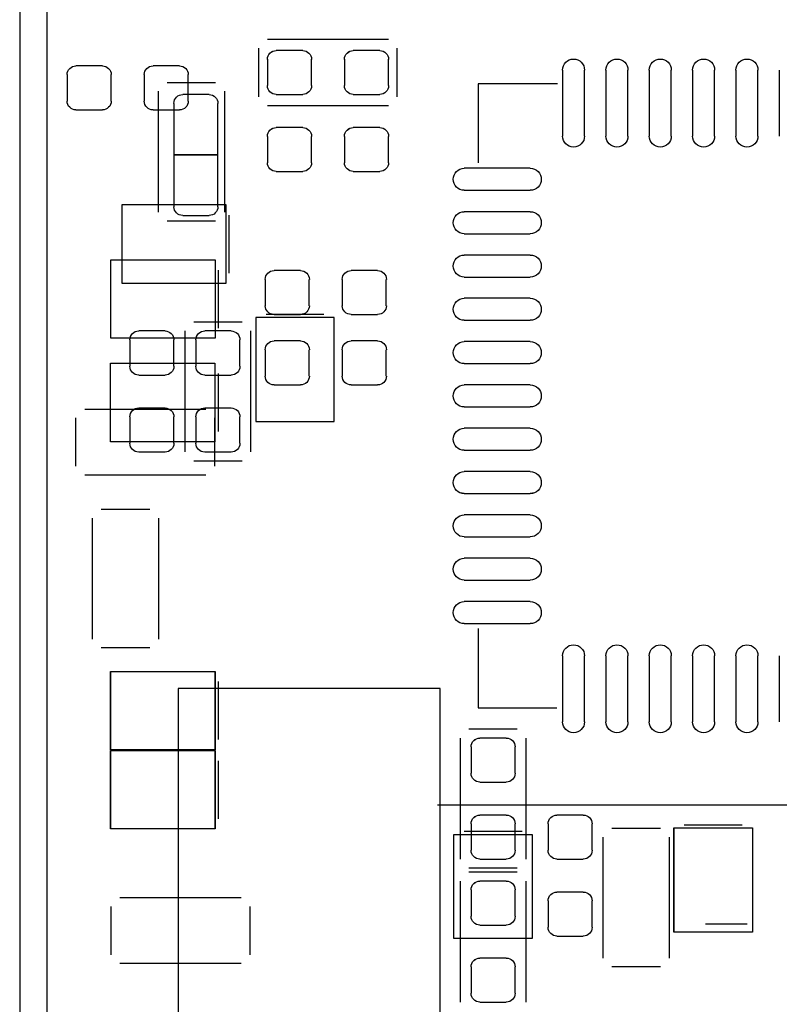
# Model space of a CAD drawing. Header units: inches. Extents: x -2.12 to 5.58, y -1.38 to 1.5.
# Tile 24 of 32: x 0.87 to 1.21, y -0.71 to -0.27. Entities that reach past the tile are written whole.
import ezdxf

# ---------------------------------------------------------------- set-up
doc = ezdxf.new("R2010")
doc.units = ezdxf.units.IN
doc.header["$MEASUREMENT"] = 0
for name, color, linetype in [('INTF_BLUE', 7, 'Continuous'), ('INTF_GREEN_1', 7, 'Continuous'), ('INTF_GREEN_3', 7, 'Continuous'), ('INTF_MAGENTA', 7, 'Continuous'), ('INTF_RED_3', 7, 'Continuous'), ('INTF_YELLOW_1', 7, 'Continuous'), ('INTF_YELLOW_2', 7, 'Continuous'), ('WHITE', 7, 'Continuous')]:
    doc.layers.add(name, color=color, linetype=linetype)

# ---------------------------------------------------------------- blocks, each defined once
blk = doc.blocks.new('DDD71C7C7C9CF9294EF7B95702A5EAB48181DBE0$$$B8A4396250C5687B1D31E70758B30729E1AC4426')
at = {"layer": 'INTF_MAGENTA', "color": 6}
for p, q in [((-249.492, -96.139), (-248.095, -96.139)), ((-249.593, -96.799), (-249.593, -96.241)), ((-247.993, -96.241), (-247.993, -96.799)), ((-251.441, -96.652), (-250.525, -96.652)), ((-250.525, -96.652), (-250.525, -97.557)), ((-248.095, -96.901), (-249.492, -96.901)), ((-248.864, -99.347), (-247.96, -99.347)), ((-248.864, -100.551), (-248.864, -99.347)), ((-248.746, -99.312), (-248.078, -99.312)), ((-247.96, -99.347), (-247.96, -100.551)), ((-247.802, -99.403), (-247.244, -99.403)), ((-247.904, -100.901), (-247.904, -99.504)), ((-247.142, -99.504), (-247.142, -100.901)), ((-247.96, -100.551), (-248.864, -100.551)), ((-247.244, -101.003), (-247.802, -101.003)), ((-250.525, -102.937), (-250.525, -103.855)), ((-250.088, -107.479), (-250.088, -103.632)), ((-250.088, -103.632), (-247.066, -103.632)), ((-247.066, -103.632), (-247.066, -107.479)), ((-250.525, -103.855), (-251.435, -103.855)), ((-250.977, -104.102), (-250.419, -104.102)), ((-251.079, -105.6), (-251.079, -104.204)), ((-250.317, -104.204), (-250.317, -105.6)), ((-250.419, -105.702), (-250.977, -105.702)), ((-250.977, -105.753), (-250.419, -105.753)), ((-251.079, -107.251), (-251.079, -105.855)), ((-250.317, -105.855), (-250.317, -107.251)), ((-253.148, -106.349), (-253.63, -106.349))]:
    blk.add_line(p, q, dxfattribs=at)
at = {"layer": 'WHITE', "color": 7}
for p, q in [((-249.39, -96.266), (-249.085, -96.266)), ((-248.501, -96.266), (-248.196, -96.266)), ((-249.492, -96.672), (-249.492, -96.368)), ((-248.983, -96.368), (-248.983, -96.672)), ((-248.602, -96.672), (-248.602, -96.368)), ((-248.095, -96.368), (-248.095, -96.672)), ((-253.754, -97.254), (-253.754, -96.492)), ((-253.5, -96.492), (-253.5, -97.254)), ((-253.254, -97.254), (-253.254, -96.492)), ((-253, -96.492), (-253, -97.254)), ((-252.754, -97.254), (-252.754, -96.492)), ((-252.5, -96.492), (-252.5, -97.254)), ((-252.254, -97.254), (-252.254, -96.492)), ((-252, -96.492), (-252, -97.254)), ((-251.753, -97.254), (-251.753, -96.492)), ((-251.499, -96.492), (-251.499, -97.254)), ((-249.085, -96.774), (-249.39, -96.774)), ((-248.196, -96.774), (-248.501, -96.774)), ((-247.421, -96.774), (-247.117, -96.774)), ((-247.523, -97.472), (-247.523, -96.876)), ((-247.015, -96.876), (-247.015, -97.472)), ((-249.39, -97.155), (-249.085, -97.155)), ((-248.501, -97.155), (-248.196, -97.155)), ((-249.492, -97.561), (-249.492, -97.257)), ((-248.983, -97.257), (-248.983, -97.561)), ((-248.602, -97.561), (-248.602, -97.257)), ((-248.095, -97.257), (-248.095, -97.561)), ((-247.015, -97.472), (-247.523, -97.472)), ((-247.523, -98.069), (-247.523, -97.472)), ((-247.523, -97.472), (-247.015, -97.472)), ((-247.015, -97.472), (-247.015, -98.069)), ((-251.127, -97.626), (-250.365, -97.626)), ((-249.085, -97.663), (-249.39, -97.663)), ((-248.196, -97.663), (-248.501, -97.663)), ((-250.365, -97.88), (-251.127, -97.88)), ((-251.127, -98.127), (-250.365, -98.127)), ((-247.117, -98.171), (-247.421, -98.171)), ((-250.365, -98.381), (-251.127, -98.381)), ((-251.127, -98.627), (-250.365, -98.627)), ((-250.365, -98.881), (-251.127, -98.881)), ((-251.127, -99.127), (-250.365, -99.127)), ((-250.365, -99.381), (-251.127, -99.381)), ((-247.675, -99.504), (-247.371, -99.504)), ((-246.913, -99.504), (-246.609, -99.504)), ((-251.127, -99.627), (-250.365, -99.627)), ((-247.777, -99.911), (-247.777, -99.606)), ((-247.269, -99.606), (-247.269, -99.911)), ((-247.015, -99.911), (-247.015, -99.606)), ((-246.507, -99.606), (-246.507, -99.911)), ((-250.365, -99.881), (-251.127, -99.881)), ((-247.371, -100.013), (-247.675, -100.013)), ((-246.609, -100.013), (-246.913, -100.013)), ((-251.127, -100.127), (-250.365, -100.127)), ((-250.365, -100.381), (-251.127, -100.381)), ((-247.675, -100.394), (-247.371, -100.394)), ((-246.913, -100.394), (-246.609, -100.394)), ((-247.777, -100.8), (-247.777, -100.495)), ((-247.269, -100.495), (-247.269, -100.8)), ((-247.015, -100.8), (-247.015, -100.495)), ((-246.507, -100.495), (-246.507, -100.8)), ((-251.127, -100.627), (-250.365, -100.627)), ((-250.365, -100.881), (-251.127, -100.881)), ((-247.371, -100.901), (-247.675, -100.901)), ((-246.609, -100.901), (-246.913, -100.901)), ((-251.127, -101.127), (-250.365, -101.127)), ((-250.365, -101.381), (-251.127, -101.381)), ((-251.127, -101.627), (-250.365, -101.627)), ((-250.365, -101.881), (-251.127, -101.881)), ((-251.127, -102.127), (-250.365, -102.127)), ((-250.365, -102.381), (-251.127, -102.381)), ((-251.127, -102.628), (-250.365, -102.628)), ((-250.365, -102.882), (-251.127, -102.882)), ((-253.754, -104.016), (-253.754, -103.254)), ((-253.5, -103.254), (-253.5, -104.016)), ((-253.254, -104.016), (-253.254, -103.254)), ((-253, -103.254), (-253, -104.016)), ((-252.754, -104.016), (-252.754, -103.254)), ((-252.5, -103.254), (-252.5, -104.016)), ((-252.254, -104.016), (-252.254, -103.254)), ((-252, -103.254), (-252, -104.016)), ((-251.753, -104.016), (-251.753, -103.254)), ((-251.499, -103.254), (-251.499, -104.016)), ((-250.85, -104.204), (-250.546, -104.204)), ((-250.952, -104.61), (-250.952, -104.305)), ((-250.444, -104.305), (-250.444, -104.61)), ((-250.546, -104.712), (-250.85, -104.712)), ((-251.739, -105.093), (-251.435, -105.093)), ((-250.85, -105.093), (-250.546, -105.093)), ((-251.841, -105.499), (-251.841, -105.194)), ((-251.333, -105.194), (-251.333, -105.499)), ((-250.952, -105.499), (-250.952, -105.194)), ((-250.444, -105.194), (-250.444, -105.499)), ((-251.435, -105.6), (-251.739, -105.6)), ((-250.546, -105.6), (-250.85, -105.6)), ((-250.85, -105.855), (-250.546, -105.855)), ((-251.739, -105.981), (-251.435, -105.981)), ((-250.952, -106.261), (-250.952, -105.956)), ((-250.444, -105.956), (-250.444, -106.261)), ((-251.841, -106.388), (-251.841, -106.083)), ((-251.333, -106.083), (-251.333, -106.388)), ((-250.546, -106.362), (-250.85, -106.362)), ((-251.435, -106.49), (-251.739, -106.49)), ((-250.952, -107.15), (-250.952, -106.845)), ((-250.85, -106.743), (-250.546, -106.743)), ((-250.444, -106.845), (-250.444, -107.15)), ((-250.546, -107.251), (-250.85, -107.251))]:
    blk.add_line(p, q, dxfattribs=at)
for centre, radius, start, end in [((-249.39, -96.368), 0.102, 90, 180), ((-249.085, -96.368), 0.102, 360, 90), ((-248.501, -96.368), 0.102, 90, 180), ((-248.196, -96.368), 0.102, 360, 90), ((-253.627, -96.492), 0.127, 0, 180), ((-253.127, -96.492), 0.127, 0, 180), ((-252.627, -96.492), 0.127, 0, 180), ((-252.127, -96.492), 0.127, 0, 180), ((-251.626, -96.492), 0.127, 0, 180), ((-249.39, -96.672), 0.102, 180, 270), ((-249.085, -96.672), 0.102, 270, 0), ((-248.501, -96.672), 0.102, 180, 270), ((-248.196, -96.672), 0.102, 270, 0), ((-247.421, -96.876), 0.102, 90, 180), ((-247.117, -96.876), 0.102, 360, 90), ((-249.39, -97.257), 0.102, 90, 180), ((-249.085, -97.257), 0.102, 360, 90), ((-248.501, -97.257), 0.102, 90, 180), ((-248.196, -97.257), 0.102, 360, 90), ((-253.627, -97.254), 0.127, 180, 0), ((-253.127, -97.254), 0.127, 180, 0), ((-252.627, -97.254), 0.127, 180, 0), ((-252.127, -97.254), 0.127, 180, 0), ((-251.626, -97.254), 0.127, 180, 0), ((-251.127, -97.753), 0.127, 90, 270), ((-250.365, -97.753), 0.127, 270, 90), ((-249.39, -97.561), 0.102, 180, 270), ((-249.085, -97.561), 0.102, 270, 0), ((-248.501, -97.561), 0.102, 180, 270), ((-248.196, -97.561), 0.102, 270, 0), ((-247.421, -98.069), 0.102, 180, 270), ((-247.117, -98.069), 0.102, 270, 0), ((-251.127, -98.254), 0.127, 90, 270), ((-250.365, -98.254), 0.127, 270, 90), ((-251.127, -98.754), 0.127, 90, 270), ((-250.365, -98.754), 0.127, 270, 90), ((-251.127, -99.254), 0.127, 90, 270), ((-250.365, -99.254), 0.127, 270, 90), ((-247.675, -99.606), 0.102, 90, 180), ((-247.371, -99.606), 0.102, 360, 90), ((-246.913, -99.606), 0.102, 90, 180), ((-246.609, -99.606), 0.102, 360, 90), ((-251.127, -99.754), 0.127, 90, 270), ((-250.365, -99.754), 0.127, 270, 90), ((-247.675, -99.911), 0.102, 180, 270), ((-247.371, -99.911), 0.102, 270, 0), ((-246.913, -99.911), 0.102, 180, 270), ((-246.609, -99.911), 0.102, 270, 0), ((-251.127, -100.254), 0.127, 90, 270), ((-250.365, -100.254), 0.127, 270, 90), ((-247.675, -100.495), 0.102, 90, 180), ((-247.371, -100.495), 0.102, 360, 90), ((-246.913, -100.495), 0.102, 90, 180), ((-246.609, -100.495), 0.102, 360, 90), ((-251.127, -100.754), 0.127, 90, 270), ((-250.365, -100.754), 0.127, 270, 90), ((-247.675, -100.8), 0.102, 180, 270), ((-247.371, -100.8), 0.102, 270, 0), ((-246.913, -100.8), 0.102, 180, 270), ((-246.609, -100.8), 0.102, 270, 0), ((-251.127, -101.254), 0.127, 90, 270), ((-250.365, -101.254), 0.127, 270, 90), ((-251.127, -101.754), 0.127, 90, 270), ((-250.365, -101.754), 0.127, 270, 90), ((-251.127, -102.254), 0.127, 90, 270), ((-250.365, -102.254), 0.127, 270, 90), ((-251.127, -102.755), 0.127, 90, 270), ((-250.365, -102.755), 0.127, 270, 90), ((-253.627, -103.254), 0.127, 0, 180), ((-253.127, -103.254), 0.127, 0, 180), ((-252.627, -103.254), 0.127, 0, 180), ((-252.127, -103.254), 0.127, 0, 180), ((-251.626, -103.254), 0.127, 0, 180), ((-253.627, -104.016), 0.127, 180, 0), ((-253.127, -104.016), 0.127, 180, 0), ((-252.627, -104.016), 0.127, 180, 0), ((-252.127, -104.016), 0.127, 180, 0), ((-251.626, -104.016), 0.127, 180, 0), ((-250.85, -104.305), 0.102, 90, 180), ((-250.546, -104.305), 0.102, 360, 90), ((-250.85, -104.61), 0.102, 180, 270), ((-250.546, -104.61), 0.102, 270, 0), ((-251.739, -105.194), 0.102, 90, 180), ((-251.435, -105.194), 0.102, 360, 90), ((-250.85, -105.194), 0.102, 90, 180), ((-250.546, -105.194), 0.102, 360, 90), ((-251.739, -105.499), 0.102, 180, 270), ((-251.435, -105.499), 0.102, 270, 0), ((-250.85, -105.499), 0.102, 180, 270), ((-250.546, -105.499), 0.102, 270, 0), ((-250.85, -105.956), 0.102, 90, 180), ((-250.546, -105.956), 0.102, 360, 90), ((-251.739, -106.083), 0.102, 90, 180), ((-251.435, -106.083), 0.102, 360, 90), ((-250.85, -106.261), 0.102, 180, 270), ((-250.546, -106.261), 0.102, 270, 0), ((-251.739, -106.388), 0.102, 180, 270), ((-251.435, -106.388), 0.102, 270, 0), ((-250.85, -106.845), 0.102, 90, 180), ((-250.546, -106.845), 0.102, 360, 90), ((-250.85, -107.15), 0.102, 180, 270), ((-250.546, -107.15), 0.102, 270, 0)]:
    blk.add_arc(centre, radius, start, end, dxfattribs=at)
blk = doc.blocks.new('S70CR100-TOP')
at = {"color": 0}
blk.add_blockref('DDD71C7C7C9CF9294EF7B95702A5EAB48181DBE0$$$B8A4396250C5687B1D31E70758B30729E1AC4426', (0, 0), dxfattribs=at)
blk = doc.blocks.new('3873F21D59116B9BB77B534D235B23D2048C078A$$$B8A4396250C5687B1D31E70758B30729E1AC4426')
at = {"layer": 'INTF_BLUE', "color": 5}
for p, q in [((-246.9388, -96.6343), (-247.4976, -96.6343)), ((-247.5992, -96.7359), (-247.5992, -98.1329)), ((-246.8372, -98.1329), (-246.8372, -96.7359)), ((-247.4976, -98.2345), (-246.9388, -98.2345)), ((-247.4896, -99.8776), (-247.4896, -100.7824)), ((-246.2864, -99.8776), (-247.4896, -99.8776)), ((-246.2864, -100.7824), (-246.2864, -99.8776)), ((-247.5255, -99.9956), (-247.5255, -100.6643)), ((-247.4896, -100.7824), (-246.2864, -100.7824)), ((-246.1768, -101.5619), (-246.7356, -101.5619)), ((-246.8372, -101.6635), (-246.8372, -103.0605)), ((-246.0752, -103.0605), (-246.0752, -101.6635)), ((-246.7356, -103.1621), (-246.1768, -103.1621)), ((-247.4896, -103.4336), (-247.4896, -104.3384)), ((-246.2864, -103.4336), (-247.4896, -103.4336)), ((-246.2864, -104.3384), (-246.2864, -103.4336)), ((-247.5255, -103.5516), (-247.5255, -104.2203)), ((-247.4896, -104.3384), (-246.2864, -104.3384)), ((-247.4896, -104.348), (-247.4896, -105.2528)), ((-246.2864, -104.348), (-247.4896, -104.348)), ((-246.2864, -105.2528), (-246.2864, -104.348)), ((-247.5255, -104.466), (-247.5255, -105.1347)), ((-250.0575, -104.9748), (-257.5965, -104.9748)), ((-253.6904, -105.2402), (-253.6904, -106.4434)), ((-252.7856, -105.2402), (-253.6904, -105.2402)), ((-252.9036, -105.2043), (-253.5723, -105.2043)), ((-252.7856, -106.4434), (-252.7856, -105.2402)), ((-252.0696, -105.2449), (-252.6284, -105.2449)), ((-247.4896, -105.2528), (-246.2864, -105.2528)), ((-252.73, -105.3465), (-252.73, -106.7435)), ((-251.968, -106.7435), (-251.968, -105.3465)), ((-251.1504, -105.3164), (-251.1504, -106.5196)), ((-250.2456, -105.3164), (-251.1504, -105.3164)), ((-250.3636, -105.2805), (-251.0323, -105.2805)), ((-250.2456, -106.5196), (-250.2456, -105.3164)), ((-246.3927, -106.045), (-247.7897, -106.045)), ((-247.8913, -106.1466), (-247.8913, -106.7054)), ((-246.2911, -106.7054), (-246.2911, -106.1466)), ((-253.6904, -106.4434), (-252.7856, -106.4434)), ((-251.1504, -106.5196), (-250.2456, -106.5196)), ((-252.6284, -106.8451), (-252.0696, -106.8451)), ((-247.7897, -106.807), (-246.3927, -106.807))]:
    blk.add_line(p, q, dxfattribs=at)
at = {"layer": 'INTF_RED_3', "color": 1}
blk.add_line((-245.237, -78.486), (-245.237, -112.776), dxfattribs=at)
blk = doc.blocks.new('S70CR100-BOT')
at = {"color": 0}
blk.add_blockref('3873F21D59116B9BB77B534D235B23D2048C078A$$$B8A4396250C5687B1D31E70758B30729E1AC4426', (0, 0), dxfattribs=at)
blk = doc.blocks.new('31673240982F5778DC3FB12357F58391CCFCB263$$$B8A4396250C5687B1D31E70758B30729E1AC4426')
at = {"layer": 'INTF_GREEN_1', "color": 3}
for p, q in [((-245.5488, -78.1847), (-245.5488, -113.0747)), ((-246.2864, -98.6838), (-247.4896, -98.6838)), ((-247.4896, -98.6838), (-247.4896, -99.5886)), ((-246.2864, -99.5886), (-246.2864, -98.6838)), ((-247.5255, -98.8019), (-247.5255, -99.4706)), ((-247.4896, -99.5886), (-246.2864, -99.5886)), ((-245.9863, -100.4062), (-247.3833, -100.4062)), ((-247.4849, -100.5078), (-247.4849, -101.0666)), ((-245.8847, -101.0666), (-245.8847, -100.5078)), ((-247.3833, -101.1682), (-245.9863, -101.1682)), ((-246.1768, -101.5619), (-246.7356, -101.5619)), ((-246.8372, -101.6635), (-246.8372, -103.0605)), ((-246.0752, -103.0605), (-246.0752, -101.6635)), ((-246.7356, -103.1621), (-246.1768, -103.1621)), ((-246.2864, -103.4336), (-247.4896, -103.4336)), ((-247.4896, -103.4336), (-247.4896, -104.3384)), ((-246.2864, -104.3384), (-246.2864, -103.4336)), ((-247.5255, -103.5517), (-247.5255, -104.2204)), ((-247.4896, -104.3384), (-246.2864, -104.3384)), ((-246.2864, -104.348), (-247.4896, -104.348)), ((-247.4896, -104.348), (-247.4896, -105.2528)), ((-246.2864, -105.2528), (-246.2864, -104.348)), ((-247.5255, -104.4661), (-247.5255, -105.1348)), ((-250.0695, -104.9748), (-257.5503, -104.9748)), ((-253.6904, -105.2402), (-253.6904, -106.4434)), ((-252.7856, -105.2402), (-253.6904, -105.2402)), ((-252.9037, -105.2043), (-253.5724, -105.2043)), ((-252.7856, -106.4434), (-252.7856, -105.2402)), ((-252.0696, -105.2449), (-252.6284, -105.2449)), ((-247.4896, -105.2528), (-246.2864, -105.2528)), ((-252.73, -105.3465), (-252.73, -106.7435)), ((-251.968, -106.7435), (-251.968, -105.3465)), ((-251.1504, -105.3164), (-251.1504, -106.5196)), ((-250.2456, -105.3164), (-251.1504, -105.3164)), ((-250.3637, -105.2805), (-251.0324, -105.2805)), ((-250.2456, -106.5196), (-250.2456, -105.3164)), ((-246.3927, -106.045), (-247.7897, -106.045)), ((-247.8913, -106.1466), (-247.8913, -106.7054)), ((-246.2911, -106.7054), (-246.2911, -106.1466)), ((-253.6904, -106.4434), (-252.7856, -106.4434)), ((-251.1504, -106.5196), (-250.2456, -106.5196)), ((-252.6284, -106.8451), (-252.0696, -106.8451)), ((-247.7897, -106.807), (-246.3927, -106.807))]:
    blk.add_line(p, q, dxfattribs=at)
at = {"layer": 'INTF_YELLOW_2', "color": 2}
for p, q in [((-247.4896, -98.6838), (-247.4896, -99.5886)), ((-246.2864, -98.6838), (-247.4896, -98.6838)), ((-246.2864, -99.5886), (-246.2864, -98.6838)), ((-247.5255, -98.8018), (-247.5255, -99.4705)), ((-247.4896, -99.5886), (-246.2864, -99.5886)), ((-245.9863, -100.4062), (-247.3833, -100.4062)), ((-247.4849, -100.5078), (-247.4849, -101.0666)), ((-245.8847, -101.0666), (-245.8847, -100.5078)), ((-247.3833, -101.1682), (-245.9863, -101.1682)), ((-246.1768, -101.5619), (-246.7356, -101.5619)), ((-246.8372, -101.6635), (-246.8372, -103.0605)), ((-246.0752, -103.0605), (-246.0752, -101.6635)), ((-246.7356, -103.1621), (-246.1768, -103.1621)), ((-247.4896, -103.4336), (-247.4896, -104.3384)), ((-246.2864, -103.4336), (-247.4896, -103.4336)), ((-246.2864, -104.3384), (-246.2864, -103.4336)), ((-247.5255, -103.5516), (-247.5255, -104.2203)), ((-247.4896, -104.3384), (-246.2864, -104.3384)), ((-247.4896, -104.348), (-247.4896, -105.2528)), ((-246.2864, -104.348), (-247.4896, -104.348)), ((-246.2864, -105.2528), (-246.2864, -104.348)), ((-247.5255, -104.466), (-247.5255, -105.1347)), ((-250.0575, -104.9748), (-257.5965, -104.9748)), ((-253.6904, -105.2402), (-253.6904, -106.4434)), ((-252.7856, -105.2402), (-253.6904, -105.2402)), ((-252.9036, -105.2043), (-253.5723, -105.2043)), ((-252.7856, -106.4434), (-252.7856, -105.2402)), ((-252.0696, -105.2449), (-252.6284, -105.2449)), ((-247.4896, -105.2528), (-246.2864, -105.2528)), ((-252.73, -105.3465), (-252.73, -106.7435)), ((-251.968, -106.7435), (-251.968, -105.3465)), ((-251.1504, -105.3164), (-251.1504, -106.5196)), ((-250.2456, -105.3164), (-251.1504, -105.3164)), ((-250.3636, -105.2805), (-251.0323, -105.2805)), ((-250.2456, -106.5196), (-250.2456, -105.3164)), ((-246.3927, -106.045), (-247.7897, -106.045)), ((-247.8913, -106.1466), (-247.8913, -106.7054)), ((-246.2911, -106.7054), (-246.2911, -106.1466)), ((-253.6904, -106.4434), (-252.7856, -106.4434)), ((-251.1504, -106.5196), (-250.2456, -106.5196)), ((-252.6284, -106.8451), (-252.0696, -106.8451)), ((-247.7897, -106.807), (-246.3927, -106.807))]:
    blk.add_line(p, q, dxfattribs=at)
blk = doc.blocks.new('S70CR110-BOT')
at = {"color": 0}
blk.add_blockref('31673240982F5778DC3FB12357F58391CCFCB263$$$B8A4396250C5687B1D31E70758B30729E1AC4426', (0, 0), dxfattribs=at)
blk = doc.blocks.new('FE1B2A364973CD4E62792E9A41617DEF1B491828$$$B8A4396250C5687B1D31E70758B30729E1AC4426')
at = {"layer": 'INTF_GREEN_3', "color": 3}
for p, q in [((-249.39, -96.266), (-249.085, -96.266)), ((-248.501, -96.266), (-248.196, -96.266)), ((-249.492, -96.672), (-249.492, -96.368)), ((-248.983, -96.368), (-248.983, -96.672)), ((-248.602, -96.672), (-248.602, -96.368)), ((-248.095, -96.368), (-248.095, -96.672)), ((-254, -96.492), (-254, -97.254)), ((-253.754, -97.254), (-253.754, -96.492)), ((-253.5, -96.492), (-253.5, -97.254)), ((-253.254, -97.254), (-253.254, -96.492)), ((-253, -96.492), (-253, -97.254)), ((-252.754, -97.254), (-252.754, -96.492)), ((-252.5, -96.492), (-252.5, -97.254)), ((-252.254, -97.254), (-252.254, -96.492)), ((-252, -96.492), (-252, -97.254)), ((-251.753, -97.254), (-251.753, -96.492)), ((-251.499, -96.492), (-251.499, -97.254)), ((-247.079, -96.444), (-246.774, -96.444)), ((-246.19, -96.444), (-245.885, -96.444)), ((-247.18, -96.85), (-247.18, -96.545)), ((-246.672, -96.545), (-246.672, -96.85)), ((-246.291, -96.85), (-246.291, -96.545)), ((-245.783, -96.545), (-245.783, -96.85)), ((-249.085, -96.774), (-249.39, -96.774)), ((-248.196, -96.774), (-248.501, -96.774)), ((-246.774, -96.952), (-247.079, -96.952)), ((-245.885, -96.952), (-246.19, -96.952)), ((-249.39, -97.155), (-249.085, -97.155)), ((-248.501, -97.155), (-248.196, -97.155)), ((-249.492, -97.561), (-249.492, -97.257)), ((-248.983, -97.257), (-248.983, -97.561)), ((-248.602, -97.561), (-248.602, -97.257)), ((-248.095, -97.257), (-248.095, -97.561)), ((-251.127, -97.626), (-250.365, -97.626)), ((-249.085, -97.663), (-249.39, -97.663)), ((-248.196, -97.663), (-248.501, -97.663)), ((-250.365, -97.88), (-251.127, -97.88)), ((-251.127, -98.127), (-250.365, -98.127)), ((-250.365, -98.381), (-251.127, -98.381)), ((-251.127, -98.627), (-250.365, -98.627)), ((-250.365, -98.881), (-251.127, -98.881)), ((-249.365, -98.806), (-249.06, -98.806)), ((-248.476, -98.806), (-248.171, -98.806)), ((-249.466, -99.212), (-249.466, -98.908)), ((-248.958, -98.908), (-248.958, -99.212)), ((-248.577, -99.212), (-248.577, -98.908)), ((-248.069, -98.908), (-248.069, -99.212)), ((-251.127, -99.127), (-250.365, -99.127)), ((-249.06, -99.314), (-249.365, -99.314)), ((-248.171, -99.314), (-248.476, -99.314)), ((-250.365, -99.381), (-251.127, -99.381)), ((-251.127, -99.627), (-250.365, -99.627)), ((-249.365, -99.619), (-249.06, -99.619)), ((-248.476, -99.619), (-248.171, -99.619)), ((-249.466, -100.025), (-249.466, -99.72)), ((-248.958, -99.72), (-248.958, -100.025)), ((-248.577, -100.025), (-248.577, -99.72)), ((-248.069, -99.72), (-248.069, -100.025)), ((-250.365, -99.881), (-251.127, -99.881)), ((-251.127, -100.127), (-250.365, -100.127)), ((-249.06, -100.127), (-249.365, -100.127)), ((-248.171, -100.127), (-248.476, -100.127)), ((-250.365, -100.381), (-251.127, -100.381)), ((-251.127, -100.627), (-250.365, -100.627)), ((-250.365, -100.881), (-251.127, -100.881)), ((-251.127, -101.127), (-250.365, -101.127)), ((-250.365, -101.381), (-251.127, -101.381)), ((-251.127, -101.627), (-250.365, -101.627)), ((-250.365, -101.881), (-251.127, -101.881)), ((-251.127, -102.127), (-250.365, -102.127)), ((-250.365, -102.381), (-251.127, -102.381)), ((-251.127, -102.628), (-250.365, -102.628)), ((-250.365, -102.882), (-251.127, -102.882)), ((-254, -103.254), (-254, -104.016)), ((-253.754, -104.016), (-253.754, -103.254)), ((-253.5, -103.254), (-253.5, -104.016)), ((-253.254, -104.016), (-253.254, -103.254)), ((-253, -103.254), (-253, -104.016)), ((-252.754, -104.016), (-252.754, -103.254)), ((-252.5, -103.254), (-252.5, -104.016)), ((-252.254, -104.016), (-252.254, -103.254)), ((-252, -103.254), (-252, -104.016)), ((-251.753, -104.016), (-251.753, -103.254)), ((-251.499, -103.254), (-251.499, -104.016)), ((-250.85, -104.204), (-250.546, -104.204)), ((-250.952, -104.61), (-250.952, -104.305)), ((-250.444, -104.305), (-250.444, -104.61)), ((-250.546, -104.712), (-250.85, -104.712)), ((-251.739, -105.093), (-251.435, -105.093)), ((-250.85, -105.093), (-250.546, -105.093)), ((-251.841, -105.499), (-251.841, -105.194)), ((-251.333, -105.194), (-251.333, -105.499)), ((-250.952, -105.499), (-250.952, -105.194)), ((-250.444, -105.194), (-250.444, -105.499)), ((-251.435, -105.6), (-251.739, -105.6)), ((-250.546, -105.6), (-250.85, -105.6)), ((-250.85, -105.855), (-250.546, -105.855)), ((-251.739, -105.981), (-251.435, -105.981)), ((-250.952, -106.261), (-250.952, -105.956)), ((-250.444, -105.956), (-250.444, -106.261)), ((-251.841, -106.388), (-251.841, -106.083)), ((-251.333, -106.083), (-251.333, -106.388)), ((-250.546, -106.362), (-250.85, -106.362)), ((-251.435, -106.49), (-251.739, -106.49)), ((-250.952, -107.15), (-250.952, -106.845)), ((-250.85, -106.743), (-250.546, -106.743)), ((-250.444, -106.845), (-250.444, -107.15)), ((-250.546, -107.251), (-250.85, -107.251))]:
    blk.add_line(p, q, dxfattribs=at)
for centre, radius, start, end in [((-249.39, -96.368), 0.102, 90, 180), ((-249.085, -96.368), 0.102, 360, 90), ((-248.501, -96.368), 0.102, 90, 180), ((-248.196, -96.368), 0.102, 360, 90), ((-253.627, -96.492), 0.127, 0, 180), ((-253.127, -96.492), 0.127, 0, 180), ((-252.627, -96.492), 0.127, 0, 180), ((-252.127, -96.492), 0.127, 0, 180), ((-251.626, -96.492), 0.127, 0, 180), ((-247.079, -96.545), 0.102, 90, 180), ((-246.774, -96.545), 0.102, 360, 90), ((-246.19, -96.545), 0.102, 90, 180), ((-245.885, -96.545), 0.102, 360, 90), ((-249.39, -96.672), 0.102, 180, 270), ((-249.085, -96.672), 0.102, 270, 0), ((-248.501, -96.672), 0.102, 180, 270), ((-248.196, -96.672), 0.102, 270, 0), ((-247.079, -96.85), 0.102, 180, 270), ((-246.774, -96.85), 0.102, 270, 0), ((-246.19, -96.85), 0.102, 180, 270), ((-245.885, -96.85), 0.102, 270, 0), ((-249.39, -97.257), 0.102, 90, 180), ((-249.085, -97.257), 0.102, 360, 90), ((-248.501, -97.257), 0.102, 90, 180), ((-248.196, -97.257), 0.102, 360, 90), ((-253.627, -97.254), 0.127, 180, 0), ((-253.127, -97.254), 0.127, 180, 0), ((-252.627, -97.254), 0.127, 180, 0), ((-252.127, -97.254), 0.127, 180, 0), ((-251.626, -97.254), 0.127, 180, 0), ((-251.127, -97.753), 0.127, 90, 270), ((-250.365, -97.753), 0.127, 270, 90), ((-249.39, -97.561), 0.102, 180, 270), ((-249.085, -97.561), 0.102, 270, 0), ((-248.501, -97.561), 0.102, 180, 270), ((-248.196, -97.561), 0.102, 270, 0), ((-251.127, -98.254), 0.127, 90, 270), ((-250.365, -98.254), 0.127, 270, 90), ((-251.127, -98.754), 0.127, 90, 270), ((-250.365, -98.754), 0.127, 270, 90), ((-249.365, -98.908), 0.102, 90, 180), ((-249.06, -98.908), 0.102, 360, 90), ((-248.476, -98.908), 0.102, 90, 180), ((-248.171, -98.908), 0.102, 360, 90), ((-251.127, -99.254), 0.127, 90, 270), ((-250.365, -99.254), 0.127, 270, 90), ((-249.365, -99.212), 0.102, 180, 270), ((-249.06, -99.212), 0.102, 270, 0), ((-248.476, -99.212), 0.102, 180, 270), ((-248.171, -99.212), 0.102, 270, 0), ((-251.127, -99.754), 0.127, 90, 270), ((-250.365, -99.754), 0.127, 270, 90), ((-249.365, -99.72), 0.102, 90, 180), ((-249.06, -99.72), 0.102, 360, 90), ((-248.476, -99.72), 0.102, 90, 180), ((-248.171, -99.72), 0.102, 360, 90), ((-249.365, -100.025), 0.102, 180, 270), ((-249.06, -100.025), 0.102, 270, 0), ((-248.476, -100.025), 0.102, 180, 270), ((-248.171, -100.025), 0.102, 270, 0), ((-251.127, -100.254), 0.127, 90, 270), ((-250.365, -100.254), 0.127, 270, 90), ((-251.127, -100.754), 0.127, 90, 270), ((-250.365, -100.754), 0.127, 270, 90), ((-251.127, -101.254), 0.127, 90, 270), ((-250.365, -101.254), 0.127, 270, 90), ((-251.127, -101.754), 0.127, 90, 270), ((-250.365, -101.754), 0.127, 270, 90), ((-251.127, -102.254), 0.127, 90, 270), ((-250.365, -102.254), 0.127, 270, 90), ((-251.127, -102.755), 0.127, 90, 270), ((-250.365, -102.755), 0.127, 270, 90), ((-253.627, -103.254), 0.127, 0, 180), ((-253.127, -103.254), 0.127, 0, 180), ((-252.627, -103.254), 0.127, 0, 180), ((-252.127, -103.254), 0.127, 0, 180), ((-251.626, -103.254), 0.127, 0, 180), ((-253.627, -104.016), 0.127, 180, 0), ((-253.127, -104.016), 0.127, 180, 0), ((-252.627, -104.016), 0.127, 180, 0), ((-252.127, -104.016), 0.127, 180, 0), ((-251.626, -104.016), 0.127, 180, 0), ((-250.85, -104.305), 0.102, 90, 180), ((-250.546, -104.305), 0.102, 360, 90), ((-250.85, -104.61), 0.102, 180, 270), ((-250.546, -104.61), 0.102, 270, 0), ((-251.739, -105.194), 0.102, 90, 180), ((-251.435, -105.194), 0.102, 360, 90), ((-250.85, -105.194), 0.102, 90, 180), ((-250.546, -105.194), 0.102, 360, 90), ((-251.739, -105.499), 0.102, 180, 270), ((-251.435, -105.499), 0.102, 270, 0), ((-250.85, -105.499), 0.102, 180, 270), ((-250.546, -105.499), 0.102, 270, 0), ((-250.85, -105.956), 0.102, 90, 180), ((-250.546, -105.956), 0.102, 360, 90), ((-251.739, -106.083), 0.102, 90, 180), ((-251.435, -106.083), 0.102, 360, 90), ((-250.85, -106.261), 0.102, 180, 270), ((-250.546, -106.261), 0.102, 270, 0), ((-251.739, -106.388), 0.102, 180, 270), ((-251.435, -106.388), 0.102, 270, 0), ((-250.85, -106.845), 0.102, 90, 180), ((-250.546, -106.845), 0.102, 360, 90), ((-250.85, -107.15), 0.102, 180, 270), ((-250.546, -107.15), 0.102, 270, 0)]:
    blk.add_arc(centre, radius, start, end, dxfattribs=at)
at = {"layer": 'INTF_YELLOW_1', "color": 2}
for p, q in [((-249.492, -96.139), (-248.095, -96.139)), ((-249.593, -96.799), (-249.593, -96.241)), ((-247.993, -96.241), (-247.993, -96.799)), ((-251.407, -96.652), (-250.525, -96.652)), ((-250.525, -96.652), (-250.525, -97.561)), ((-248.095, -96.901), (-249.492, -96.901)), ((-247.617, -98.049), (-246.413, -98.049)), ((-247.617, -98.954), (-247.617, -98.049)), ((-246.413, -98.049), (-246.413, -98.954)), ((-247.653, -98.835), (-247.653, -98.167)), ((-246.413, -98.954), (-247.617, -98.954)), ((-250.525, -102.939), (-250.525, -103.855)), ((-250.088, -107.479), (-250.088, -103.632)), ((-250.088, -103.632), (-247.066, -103.632)), ((-247.066, -103.632), (-247.066, -107.479)), ((-250.525, -103.855), (-251.435, -103.855)), ((-250.977, -104.102), (-250.419, -104.102)), ((-251.079, -105.6), (-251.079, -104.204)), ((-250.317, -104.204), (-250.317, -105.6)), ((-250.419, -105.702), (-250.977, -105.702)), ((-250.977, -105.753), (-250.419, -105.753)), ((-251.079, -107.251), (-251.079, -105.855)), ((-250.317, -105.855), (-250.317, -107.251)), ((-253.148, -106.348), (-253.63, -106.348))]:
    blk.add_line(p, q, dxfattribs=at)
blk = doc.blocks.new('S70CR110-TOP')
at = {"color": 0}
blk.add_blockref('FE1B2A364973CD4E62792E9A41617DEF1B491828$$$B8A4396250C5687B1D31E70758B30729E1AC4426', (0, 0), dxfattribs=at)
blk = doc.blocks.new('S70CR100_STACK_ASSY_ASM')
at = {"color": 0, "extrusion": (0, 0, -1), "rotation": 1.14827544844e-05}
blk.add_blockref('S70CR100-TOP', (223.214, 89.15), dxfattribs=at)
at = {"color": 0, "extrusion": (0, 0, -1)}
for name, p in [('S70CR110-BOT', (223.214, 89.15, -1)), ('S70CR100-BOT', (223.215, 89.15, -1)), ('S70CR110-TOP', (223.214, 89.15))]:
    blk.add_blockref(name, p, dxfattribs=at)

msp = doc.modelspace()

# ---------------------------------------------------------------- block references
at = {"xscale": 0.0393700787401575, "yscale": 0.0393700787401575, "zscale": 0.0393700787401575}
msp.add_blockref('S70CR100_STACK_ASSY_ASM', (0, 0), dxfattribs=at)

doc.saveas('drawing.dxf')
